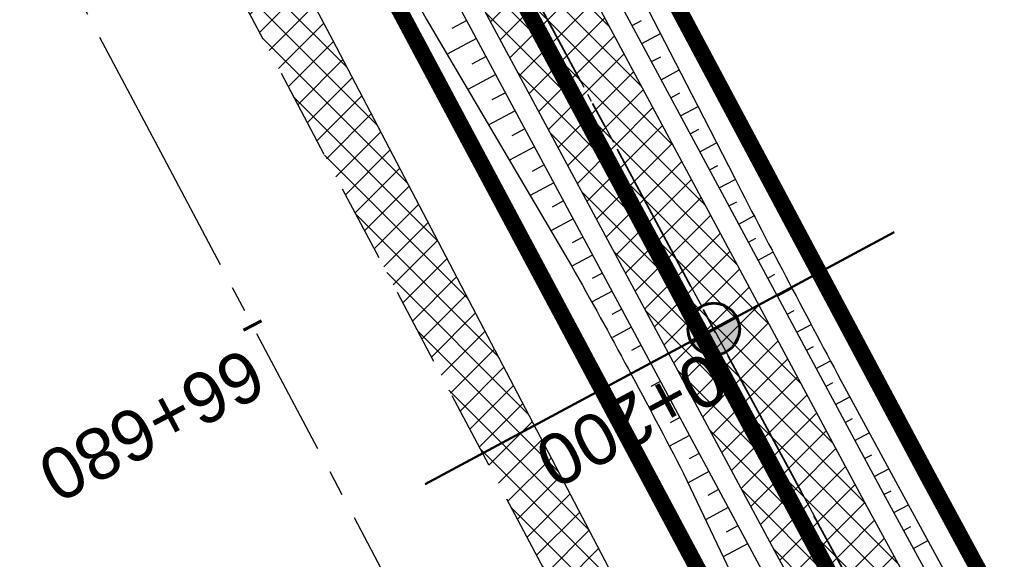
# Model space of a CAD drawing. Header units: metres. Extents: x 7529682 to 7533711, y 5721195 to 5727842.
# Tile 219 of 232: x 7529793 to 7529817, y 5727615 to 5727628. Entities that reach past the tile are written whole.
import ezdxf

# ---------------------------------------------------------------- set-up
doc = ezdxf.new("R2010")
doc.units = ezdxf.units.M
for name, pattern in [('817-dzialki-09-05-04$0$HIDDEN', [0.375, 0.25, -0.125]), ('ACAD_ISO05W100', [33, 24, -3, 0, -3, 0, -3]), ('CENTER', [50.800000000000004, 31.75, -6.35, 6.35, -6.35]), ('CENTER2', [28.575000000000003, 19.05, -3.175, 3.175, -3.175]), ('HIDDEN', [9.524999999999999, 6.35, -3.175])]:
    doc.linetypes.add(name, pattern=pattern)
for name, color, linetype in [('C-DROGI-SYTUACJA', 7, 'Continuous'), ('C-DROGI-SYTUACJA-ETYKIETY', 7, 'Continuous'), ('D-hatch-pobocza', 131, 'Continuous'), ('D-pobocza', 60, 'Continuous'), ('D-rowy', 160, 'Continuous'), ('D-skarpa', 2, 'Continuous'), ('D-skarpa-kreskowanie', 2, 'Continuous')]:
    doc.layers.add(name, color=color, linetype=linetype)
for name, color, linetype, lineweight, true_color in [('D-hatch-ciag-pieszo-rowerowy', 7, 'Continuous', 13, 0xff9f80), ('D-LR-etap-III', 7, '817-dzialki-09-05-04$0$HIDDEN', 50, 0x00008f), ('D-przekroje-pop', 7, 'Continuous', 50, 0x000099)]:
    doc.layers.add(name, color=color, linetype=linetype, lineweight=lineweight, true_color=true_color)
for name, color, linetype, lineweight in [('D-krawędzie', 3, 'Continuous', 30), ('D-obrzeża', 2, 'Continuous', 30), ('D-oś', 10, 'CENTER', 30), ('D-pas-drogowy', 7, 'ACAD_ISO05W100', 50)]:
    doc.layers.add(name, color=color, linetype=linetype, lineweight=lineweight)
doc.layers.add('poprzeczki', color=7, linetype='Continuous', true_color=0x0000c7)
doc.styles.get("Standard").update_dxf_attribs({"font": 'arial.ttf'})
pattern_1 = [(45, (0, 0), (-0.3367596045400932, 0.3367596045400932), []), (135, (0, 0), (-0.3367596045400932, -0.3367596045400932), [])]

# ---------------------------------------------------------------- blocks, each defined once
blk = doc.blocks.new('AeccTickLine')
at = {"color": 0, "linetype": 'ByBlock', "lineweight": -2}
blk.add_line((0, 1), (-3.673819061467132e-16, -1), dxfattribs=at)
blk = doc.blocks.new('kilometraz')
at = {"linetype": 'ByBlock', "lineweight": -2}
blk.add_hatch(color=0, dxfattribs=at).paths.add_polyline_path([(0, -0.28125, 0.4142135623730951), (0.28125, 0, 0.4142135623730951), (0, 0.28125)])
at = {"color": 0, "linetype": 'ByBlock', "lineweight": -2}
blk.add_line((0, 0.28125), (0, -0.28125), dxfattribs=at)
blk.add_circle((0, 0), 0.28125, dxfattribs=at)

msp = doc.modelspace()

# ---------------------------------------------------------------- hatches: boundary and pattern name
at = {"layer": 'D-hatch-ciag-pieszo-rowerowy'}
h = msp.add_hatch(dxfattribs=at)
h.set_pattern_fill('ANSI37', color=256, scale=0.15, style=0)
h.set_pattern_definition(pattern_1)
edge = h.paths.add_edge_path()
edge.add_line((7529794.958380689, 5727650.502753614), (7529776.018862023, 5727686.408104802))
edge.add_line((7529776.018862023, 5727686.408104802), (7529748.844146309, 5727737.804834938))
edge.add_line((7529748.844146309, 5727737.804834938), (7529744.118206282, 5727746.74085977))
edge.add_arc((7529726.438443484, 5727737.390673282), 19.99999999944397, 27.87274248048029, 44.29653356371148)
edge.add_line((7529740.753143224, 5727751.358112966), (7529739.549339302, 5727752.591845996))
edge.add_arc((7529753.864039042, 5727766.559285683), 20.00000000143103, 207.9018329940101, 224.2965335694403, ccw=False)
edge.add_line((7529736.189025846, 5727757.200123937), (7529717.234917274, 5727792.995436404))
edge.add_line((7529717.234917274, 5727792.995436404), (7529715.008102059, 5727791.858474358))
edge.add_line((7529715.008102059, 5727791.858474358), (7529734.148178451, 5727755.711956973))
edge.add_arc((7529751.823191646, 5727765.071118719), 20.00000000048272, 207.9018329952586, 224.2965335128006)
edge.add_line((7529737.508491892, 5727751.103679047), (7529738.711843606, 5727749.870409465))
edge.add_arc((7529724.397143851, 5727735.902969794), 20.00000000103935, 27.872755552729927, 44.29653350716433, ccw=False)
edge.add_line((7529742.076904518, 5727745.253160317), (7529746.632590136, 5727736.639065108))
edge.add_line((7529746.632590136, 5727736.639065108), (7529773.807632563, 5727685.241715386))
edge.add_line((7529773.807632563, 5727685.241715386), (7529792.751453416, 5727649.32820815))
edge.add_line((7529792.751453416, 5727649.32820815), (7529811.280610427, 5727614.820112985))
edge.add_line((7529811.280610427, 5727614.820112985), (7529836.65722672, 5727568.297035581))
edge.add_line((7529836.65722672, 5727568.297035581), (7529856.555421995, 5727531.254685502))
edge.add_line((7529856.555421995, 5727531.254685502), (7529859.535583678, 5727525.636840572))
edge.add_line((7529859.535583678, 5727525.636840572), (7529862.564623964, 5727525.261605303))
edge.add_line((7529862.564623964, 5727525.261605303), (7529858.760863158, 5727532.432000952))
edge.add_line((7529858.760863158, 5727532.432000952), (7529838.855794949, 5727569.487145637))
edge.add_line((7529838.855794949, 5727569.487145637), (7529813.479282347, 5727616.010032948))
edge.add_line((7529813.479282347, 5727616.010032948), (7529794.958380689, 5727650.502753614))
at = {"layer": 'D-hatch-pobocza'}
h = msp.add_hatch(dxfattribs=at)
h.set_pattern_fill('ANSI37', color=256, scale=0.15, style=0)
h.set_pattern_definition(pattern_1)
h.paths.add_polyline_path([(7529905.34, 5727429.09), (7529892.28, 5727453.58), (7529881.53, 5727473.69), (7529872.269999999, 5727491.4), (7529857.46, 5727519.14), (7529841.38, 5727549.79), (7529827.75, 5727575.78), (7529816.4, 5727596.89), (7529800.429999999, 5727627.4), (7529788.07, 5727650.98), (7529775.849999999, 5727673.83), (7529761.3, 5727701.31), (7529749.889999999, 5727722.83), (7529745.5, 5727731.66), (7529738.971069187, 5727744.084810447), (7529737.464618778, 5727743.315650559), (7529742.212649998, 5727734.301517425), (7529762.326041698, 5727696.273621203), (7529777.784920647, 5727667.006134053), (7529799.321516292, 5727626.300085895), (7529822.193292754, 5727583.155579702), (7529846.923978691, 5727536.347271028), (7529864.751945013, 5727502.662709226), (7529900.458527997, 5727434.964956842), (7529935.352393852, 5727369.308325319), (7529971.475882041, 5727300.786382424), (7529988.360755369, 5727268.841161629), (7529990.28, 5727268.6), (7529990.329092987, 5727268.617154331), (7529981.66, 5727284.96), (7529968.42, 5727309.6), (7529956.4, 5727332.85), (7529943.519999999, 5727357.04), (7529932.32, 5727378.32), (7529916.679999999, 5727408.01)])

# ---------------------------------------------------------------- linework, layer by layer
at = {"layer": 'C-DROGI-SYTUACJA', "color": 10, "linetype": 'CENTER2', "lineweight": 35, "ltscale": 0.2}
msp.add_lwpolyline([(7529714.300950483, 5727795.86512735), (7529735.168602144, 5727756.456040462, 0.0716576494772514), (7529738.528915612, 5727751.847762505), (7529739.732493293, 5727750.61426134, -0.07178523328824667), (7529743.097556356, 5727745.997008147), (7529747.739097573, 5727737.220568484), (7529774.913247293, 5727685.824910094), (7529793.854917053, 5727649.915480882), (7529812.379946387, 5727615.415072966), (7529837.756510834, 5727568.892090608), (7529857.658142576, 5727531.843343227), (7529878.789810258, 5727492.00844673), (7529902.589214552, 5727447.335245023), (7529918.538129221, 5727417.134982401), (7529944.280776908, 5727366.741167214), (7529969.685147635, 5727318.814528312), (7529986.230028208, 5727287.312368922), (7529994.784814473, 5727271.452278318), (7530014.918624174, 5727233.117987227)], format="xyb", dxfattribs=at)
at = {"layer": 'D-krawędzie', "linetype": 'HIDDEN', "ltscale": 0.3}
msp.add_lwpolyline([(7529737.464618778, 5727743.315650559), (7529742.212649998, 5727734.301517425), (7529762.326041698, 5727696.273621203), (7529777.784920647, 5727667.006134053), (7529799.321516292, 5727626.300085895), (7529822.193292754, 5727583.155579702), (7529846.923978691, 5727536.347271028), (7529864.751945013, 5727502.662709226), (7529900.458527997, 5727434.964956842), (7529935.352393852, 5727369.308325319), (7529971.475882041, 5727300.786382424), (7530006.701701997, 5727234.141132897)], dxfattribs=at)
at = {"layer": 'D-LR-etap-III', "ltscale": 10, "flags": 128}
msp.add_lwpolyline([(7531750.474471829, 5723895.103125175, 0.4, 0.4, 0), (7531750.505, 5723895.13, 0.4, 0.4, 0), (7531682.71, 5724022.92, 0.4, 0.4, 0), (7531619.177023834, 5724147.203692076, 0.4, 0.4, 0), (7531592.308960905, 5724198.48863389, 0.4, 0.4, 0), (7531553.263875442, 5724272.918564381, 0.4, 0.4, 0), (7531504.019999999, 5724366.79, 0.4, 0.4, 0), (7531482.09, 5724407.62, 0.4, 0.4, 0), (7531412.350402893, 5724541.182759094, 0.4, 0.4, 0), (7531388.463669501, 5724586.929768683, 0.4, 0.4, 0), (7531345.12, 5724669.94, 0.4, 0.4, 0), (7531127.66, 5725081.67, 0.4, 0.4, 0), (7531059.253139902, 5725211.040795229, 0.4, 0.4, 0), (7531008.007244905, 5725307.953830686, 0.4, 0.4, 0), (7530964.181635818, 5725390.835555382, 0.4, 0.4, 0), (7530914.557354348, 5725484.683561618, 0.4, 0.4, 0), (7530865.243241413, 5725577.493975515, 0.4, 0.4, 0), (7530840.085257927, 5725624.058651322, 0.4, 0.4, 0), (7530802.559525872, 5725694.924584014, 0.4, 0.4, 0), (7530755.54, 5725787.51, 0.4, 0.4, 0), (7530708.717810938, 5725876.303221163, 0.4, 0.4, 0), (7530695.12, 5725902.09, 0.4, 0.4, 0), (7530642.91397006, 5726001.07839487, 0.4, 0.4, 0), (7530634.934723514, 5726016.146615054, 0.4, 0.4, 0), (7530610.820000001, 5726061.929999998, 0.4, 0.4, 0), (7530610.820000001, 5726061.929999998, 0.4, 0.4, 0), (7530607.21, 5726063.51, 0.4, 0.4, 0), (7530597.42, 5726080.68, 0.4, 0.4, 0), (7530591.16, 5726088.44, 0.4, 0.4, 0), (7530581.28, 5726107.21, 0.4, 0.4, 0), (7530571.29, 5726130.56, 0.4, 0.4, 0), (7530549.554994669, 5726171.527317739, 0.4, 0.4, 0), (7530531.014309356, 5726206.473807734, 0.4, 0.4, 0), (7530516.461208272, 5726236.016618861, 0.4, 0.4, 0), (7530500.798929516, 5726266.141265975, 0.4, 0.4, 0), (7530491.349999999, 5726283.94, 0.4, 0.4, 0), (7530482.4, 5726303.41, 0.4, 0.4, 0), (7530482.4, 5726303.41, 0.4, 0.4, 0), (7530450.41, 5726357.28, 0.4, 0.4, 0), (7530397.759396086, 5726458.499907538, 0.4, 0.4, 0), (7530334.707815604, 5726583.664702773, 0.4, 0.4, 0), (7530303.939274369, 5726645.167943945, 0.4, 0.4, 0), (7530300.509779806, 5726651.777515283, 0.4, 0.4, 0), (7530289.213532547, 5726671.966724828, 0.4, 0.4, 0), (7530281.54, 5726685.57, 0.4, 0.4, 0), (7530261.37085633, 5726724.163374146, 0.4, 0.4, 0), (7530254.03, 5726738.21, 0.4, 0.4, 0), (7530197.219999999, 5726845.06, 0.4, 0.4, 0), (7530194.71, 5726849.15, 0.4, 0.4, 0), (7530195.92, 5726850.75, 0.4, 0.4, 0), (7530170.546669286, 5726892.961489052, 0.4, 0.4, 0), (7530143.174718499, 5726945.065838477, 0.4, 0.4, 0), (7530105.059999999, 5727018.32, 0.4, 0.4, 0), (7530100.059999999, 5727027.16, 0.4, 0.4, 0), (7530062.318670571, 5727099.625398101, 0.4, 0.4, 0), (7530015.378537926, 5727189.420463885, 0.4, 0.4, 0), (7529983.207960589, 5727250.206596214, 0.4, 0.4, 0), (7529953.284293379, 5727306.74720398, 0.4, 0.4, 0), (7529900.67053443, 5727406.15903814, 0.4, 0.4, 0), (7529890.630239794, 5727425.131178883, 0.4, 0.4, 0), (7529875.155383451, 5727454.426350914, 0.4, 0.4, 0), (7529857.560096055, 5727487.787346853, 0.4, 0.4, 0), (7529835.194401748, 5727530.19312405, 0.4, 0.4, 0), (7529811.740544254, 5727574.662079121, 0.4, 0.4, 0), (7529792.101859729, 5727611.922638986, 0.4, 0.4, 0), (7529768.066117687, 5727657.469613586, 0.4, 0.4, 0), (7529755.210566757, 5727682.131373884, 0.4, 0.4, 0), (7529753.309999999, 5727681.13, 0.4, 0.4, 0), (7529739.21, 5727707.77, 0.4, 0.4, 0), (7529735.394745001, 5727711.251990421, 0.4, 0.4, 0), (7529725.42, 5727730.2, 0.4, 0.4, 0), (7529723.55, 5727729.88, 0.4, 0.4, 0), (7529695.566668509, 5727782.932080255, 0.4, 0.4, 0), (7529717.67971874, 5727794.024357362, 0.4, 0.4, 0), (7529736.274870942, 5727758.647400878, 0.4, 0.4, 0), (7529736.274870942, 5727758.647400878, 0.4, 0.4, 0), (7529744.511003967, 5727750.406106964, 0.4, 0.4, 0), (7529744.511003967, 5727750.406106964, 0.4, 0.4, 0), (7529750.282568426, 5727738.549848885, 0.4, 0.4, 0), (7529777.108510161, 5727687.569424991, 0.4, 0.4, 0), (7529796.51537536, 5727651.329932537, 0.4, 0.4, 0), (7529814.937945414, 5727616.793170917, 0.4, 0.4, 0), (7529839.006722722, 5727572.303976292, 0.4, 0.4, 0), (7529860.617626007, 5727532.509108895, 0.4, 0.4, 0), (7529882.348967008, 5727491.504261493, 0.4, 0.4, 0), (7529904.865139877, 5727449.096370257, 0.4, 0.4, 0), (7529920.747384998, 5727418.884773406, 0.4, 0.4, 0), (7529946.676504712, 5727368.547487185, 0.4, 0.4, 0), (7529972.024701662, 5727320.573310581, 0.4, 0.4, 0), (7529987.740014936, 5727290.153392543, 0.4, 0.4, 0), (7529996.497385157, 5727273.661630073, 0.4, 0.4, 0), (7530017.541471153, 5727234.202689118, 0.4, 0.4, 0), (7530033.053657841, 5727204.864166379, 0.4, 0.4, 0), (7530051.622983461, 5727170.222745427, 0.4, 0.4, 0), (7530069.276612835, 5727137.015751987, 0.4, 0.4, 0), (7530089.385386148, 5727097.533639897, 0.4, 0.4, 0), (7530109.712512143, 5727060.746615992, 0.4, 0.4, 0), (7530136.769722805, 5727011.640131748, 0.4, 0.4, 0), (7530162.446686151, 5726962.743777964, 0.4, 0.4, 0), (7530187.674104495, 5726916.992101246, 0.4, 0.4, 0), (7530207.820739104, 5726879.335323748, 0.4, 0.4, 0), (7530230.625609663, 5726834.518686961, 0.4, 0.4, 0), (7530262.288093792, 5726776.61832811, 0.4, 0.4, 0), (7530277.509672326, 5726760.213143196, 0.4, 0.4, 0), (7530286.036865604, 5726744.106684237, 0.4, 0.4, 0), (7530288.097472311, 5726735.884066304, 0.4, 0.4, 0), (7530290.393870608, 5726725.046963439, 0.4, 0.4, 0), (7530296.17664807, 5726713.582980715, 0.4, 0.4, 0), (7530302.726195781, 5726701.18226779, 0.4, 0.4, 0), (7530325.685047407, 5726657.466383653, 0.4, 0.4, 0), (7530343.243978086, 5726623.648592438, 0.4, 0.4, 0), (7530360.229820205, 5726591.746871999, 0.4, 0.4, 0), (7530383.20855044, 5726548.059469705, 0.4, 0.4, 0), (7530406.017875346, 5726503.605514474, 0.4, 0.4, 0), (7530427.464919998, 5726462.620289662, 0.4, 0.4, 0), (7530447.9278544, 5726424.388014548, 0.4, 0.4, 0), (7530471.126878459, 5726379.920667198, 0.4, 0.4, 0), (7530490.501003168, 5726343.033350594, 0.4, 0.4, 0), (7530509.499458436, 5726306.733076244, 0.4, 0.4, 0), (7530529.890269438, 5726267.244072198, 0.4, 0.4, 0), (7530543.852446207, 5726238.990319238, 0.4, 0.4, 0), (7530554.808897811, 5726218.943990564, 0.4, 0.4, 0), (7530559.027108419, 5726212.223286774, 0.4, 0.4, 0), (7530563.060988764, 5726206.409670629, 0.4, 0.4, 0), (7530566.93354971, 5726200.463543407, 0.4, 0.4, 0), (7530569.771022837, 5726194.901501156, 0.4, 0.4, 0), (7530571.47319415, 5726191.282350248, 0.4, 0.4, 0), (7530572.839142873, 5726188.024533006, 0.4, 0.4, 0), (7530575.295071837, 5726182.034664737, 0.4, 0.4, 0), (7530579.736851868, 5726173.306070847, 0.4, 0.4, 0), (7530583.3, 5726167.41, 0.4, 0.4, 0), (7530593.4, 5726163.33, 0.4, 0.4, 0), (7530598.618375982, 5726155.264489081, 0.4, 0.4, 0), (7530608.258304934, 5726140.497132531, 0.4, 0.4, 0), (7530603.269999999, 5726136.83, 0.4, 0.4, 0), (7530606.53, 5726131.84, 0.4, 0.4, 0), (7530604.239057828, 5726124.21679044, 0.4, 0.4, 0), (7530605.847136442, 5726121.630127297, 0.4, 0.4, 0), (7530608.971611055, 5726116.164124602, 0.4, 0.4, 0), (7530618.114293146, 5726097.791111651, 0.4, 0.4, 0), (7530651.213125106, 5726034.959524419, 0.4, 0.4, 0), (7530670.243741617, 5725998.61095082, 0.4, 0.4, 0), (7530698.075474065, 5725945.952624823, 0.4, 0.4, 0), (7530716.505955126, 5725911.3051464, 0.4, 0.4, 0), (7530735.223454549, 5725875.667401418, 0.4, 0.4, 0), (7530752.504235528, 5725842.154920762, 0.4, 0.4, 0), (7530778.310652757, 5725793.501254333, 0.4, 0.4, 0), (7530797.499961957, 5725756.381811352, 0.4, 0.4, 0), (7530812.518974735, 5725728.28874362, 0.4, 0.4, 0), (7530820.039295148, 5725713.160404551, 0.4, 0.4, 0), (7530822.422446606, 5725710.193574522, 0.4, 0.4, 0), (7530833.154893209, 5725688.800634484, 0.4, 0.4, 0), (7530849.629354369, 5725656.158601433, 0.4, 0.4, 0), (7530867.98290276, 5725621.963939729, 0.4, 0.4, 0), (7530872.629809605, 5725612.88760475, 0.4, 0.4, 0), (7530880.354488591, 5725597.594500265, 0.4, 0.4, 0), (7530883.839446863, 5725593.389159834, 0.4, 0.4, 0), (7530891.782113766, 5725587.763349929, 0.4, 0.4, 0), (7530895.038670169, 5725584.280746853, 0.4, 0.4, 0), (7530897.033644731, 5725580.941110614, 0.4, 0.4, 0), (7530900.951646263, 5725579.945856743, 0.4, 0.4, 0), (7530904.80970798, 5725571.977328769, 0.4, 0.4, 0), (7530903.682362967, 5725568.566434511, 0.4, 0.4, 0), (7530908.900614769, 5725558.844845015, 0.4, 0.4, 0), (7530910.252030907, 5725545.671606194, 0.4, 0.4, 0), (7530912.872986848, 5725538.645543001, 0.4, 0.4, 0), (7530945.278171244, 5725478.464284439, 0.4, 0.4, 0), (7530959.692318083, 5725450.24628822, 0.4, 0.4, 0), (7531002.82670893, 5725368.192370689, 0.4, 0.4, 0), (7531044.703532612, 5725290.314293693, 0.4, 0.4, 0), (7531064.098839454, 5725253.212562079, 0.4, 0.4, 0), (7531083.010253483, 5725216.677517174, 0.4, 0.4, 0), (7531113.013137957, 5725158.465613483, 0.4, 0.4, 0), (7531137.364304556, 5725113.07076138, 0.4, 0.4, 0), (7531150.830830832, 5725086.711759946, 0.4, 0.4, 0), (7531159.745663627, 5725076.640848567, 0.4, 0.4, 0), (7531166.309999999, 5725074.58, 0.4, 0.4, 0), (7531172.29, 5725062.58, 0.4, 0.4, 0), (7531170.589828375, 5725055.605912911, 0.4, 0.4, 0), (7531173.732823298, 5725044.080706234, 0.4, 0.4, 0), (7531215.342008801, 5724964.859648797, 0.4, 0.4, 0), (7531238.054496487, 5724921.684649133, 0.4, 0.4, 0), (7531262.389821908, 5724875.282876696, 0.4, 0.4, 0), (7531295.587160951, 5724811.265731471, 0.4, 0.4, 0), (7531348.487908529, 5724712.362812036, 0.4, 0.4, 0), (7531363.740817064, 5724682.68394264, 0.4, 0.4, 0), (7531366.986905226, 5724675.865317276, 0.4, 0.4, 0), (7531382.541261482, 5724646.110625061, 0.4, 0.4, 0), (7531401.299165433, 5724610.874551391, 0.4, 0.4, 0), (7531428.964837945, 5724558.862274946, 0.4, 0.4, 0), (7531449.111202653, 5724520.397801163, 0.4, 0.4, 0), (7531477.292992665, 5724465.831467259, 0.4, 0.4, 0), (7531500.996290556, 5724421.112506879, 0.4, 0.4, 0), (7531512.121834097, 5724400.549045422, 0.4, 0.4, 0), (7531513.78163794, 5724396.757451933, 0.4, 0.4, 0), (7531526.32, 5724379.39, 0.4, 0.4, 0), (7531566.783642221, 5724302.73628205, 0.4, 0.4, 0), (7531578.579156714, 5724282.774819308, 0.4, 0.4, 0), (7531584.232619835, 5724273.111246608, 0.4, 0.4, 0), (7531590.109283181, 5724263.508189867, 0.4, 0.4, 0), (7531593.027899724, 5724258.771479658, 0.4, 0.4, 0), (7531595.711841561, 5724254.226824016, 0.4, 0.4, 0), (7531601.659976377, 5724243.898197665, 0.4, 0.4, 0), (7531606.097733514, 5724235.986407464, 0.4, 0.4, 0), (7531609.382207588, 5724230.799061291, 0.4, 0.4, 0), (7531611.580260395, 5724227.671180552, 0.4, 0.4, 0), (7531612.707802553, 5724225.86410867, 0.4, 0.4, 0), (7531618.665224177, 5724214.480919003, 0.4, 0.4, 0), (7531619.885522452, 5724212.333950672, 0.4, 0.4, 0), (7531620.931818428, 5724210.787064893, 0.4, 0.4, 0), (7531623.518605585, 5724207.111542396, 0.4, 0.4, 0), (7531626.143926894, 5724203.61306897, 0.4, 0.4, 0), (7531632.022984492, 5724196.485954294, 0.4, 0.4, 0), (7531653.949089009, 5724152.617641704, 0.4, 0.4, 0), (7531656.750690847, 5724143.103797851, 0.4, 0.4, 0), (7531659.61440691, 5724133.254504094, 0.4, 0.4, 0), (7531661.627147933, 5724128.646047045, 0.4, 0.4, 0.01093811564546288), (7531674.314987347, 5724101.43546424, 0.4, 0.4, 0), (7531685.137626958, 5724081.408252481, 0.4, 0.4, 0), (7531692.159945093, 5724066.277333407, 0.4, 0.4, 0), (7531699.662164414, 5724051.388120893, 0.4, 0.4, 0), (7531704.480624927, 5724040.808561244, 0.4, 0.4, 0), (7531704.480624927, 5724040.808561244, 0.4, 0.4, 0), (7531704.401251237, 5724037.368913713, 0.4, 0.4, 0), (7531720.383609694, 5724003.441317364, 0.4, 0.4, 0), (7531728.79890528, 5723986.206298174, 0.4, 0.4, 0), (7531733.237926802, 5723977.192631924, 0.4, 0.4, 0), (7531736.750027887, 5723969.505210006, 0.4, 0.4, 0), (7531737.336143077, 5723968.518916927, 0.4, 0.4, 0), (7531738.285051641, 5723967.699360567, 0.4, 0.4, 0), (7531742.180915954, 5723962.346428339, 0.4, 0.4, 0), (7531744.286141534, 5723958.615526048, 0.4, 0.4, 0), (7531755.393260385, 5723944.192617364, 0.4, 0.4, 0), (7531758.69, 5723936.76, 0.4, 0.4, 0), (7531780.08, 5723929.25, 0.4, 0.4, 0), (7531792.611989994, 5723906.337708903, 0.4, 0.4, 0), (7531792.611989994, 5723906.337708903, 0.4, 0.4, 0), (7531756.962094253, 5723883.055323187, 0.4, 0.4, 0), (7531750.46, 5723895.130000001, 0.4, 0.4, 0), (7531750.46, 5723895.130000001, 0, 0, 0)], format="xyseb", dxfattribs=at)
at = {"layer": 'D-obrzeża'}
for points in [[(7529996.407793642, 5727271.050427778), (7529995.888253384, 5727272.039619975), (7529987.333471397, 5727287.899702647), (7529970.790697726, 5727319.397850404), (7529945.389643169, 5727367.318233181), (7529919.647431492, 5727417.711194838), (7529903.693489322, 5727447.920977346), (7529879.893539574, 5727492.595202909), (7529858.760863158, 5727532.432000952), (7529838.855794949, 5727569.487145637), (7529813.479282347, 5727616.010032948), (7529794.958380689, 5727650.502753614), (7529776.018862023, 5727686.408104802), (7529748.844146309, 5727737.804834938), (7529744.118204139, 5727746.740863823, 0.071785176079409), (7529740.753143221, 5727751.358112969), (7529739.549339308, 5727752.591845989, -0.07165764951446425), (7529736.189025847, 5727757.200123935), (7529717.234917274, 5727792.995436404)], [(7530013.813315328, 5727232.534205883), (7529993.681375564, 5727270.864936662), (7529985.12658502, 5727286.725035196), (7529968.579597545, 5727318.231206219), (7529943.171910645, 5727366.164101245), (7529917.428826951, 5727416.558769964), (7529901.484939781, 5727446.749512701), (7529877.686080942, 5727491.421690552), (7529856.555421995, 5727531.254685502), (7529836.65722672, 5727568.297035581), (7529811.280610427, 5727614.820112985), (7529792.751453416, 5727649.32820815), (7529773.807632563, 5727685.241715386), (7529746.632590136, 5727736.639065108), (7529746.632590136, 5727736.639065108), (7529742.076904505, 5727745.253160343, 0.07178517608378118), (7529738.711843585, 5727749.870409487), (7529737.508491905, 5727751.103679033, -0.07165764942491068), (7529734.14817845, 5727755.711956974), (7529715.008102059, 5727791.858474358)]]:
    msp.add_lwpolyline(points, format="xyb", dxfattribs=at)
at = {"layer": 'D-oś', "ltscale": 0.1}
msp.add_lwpolyline([(7530003.607351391, 5727232.505591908), (7529968.380651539, 5727299.152506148), (7529932.259012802, 5727367.670940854), (7529897.365313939, 5727433.327258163), (7529861.65733063, 5727501.027665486), (7529843.82935013, 5727534.712256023), (7529819.099801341, 5727581.518412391), (7529796.227829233, 5727624.663290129), (7529774.690104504, 5727665.371474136), (7529759.232144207, 5727694.637223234), (7529739.11997146, 5727732.662816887), (7529700.238234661, 5727806.043346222)], dxfattribs=at)
at = {"layer": 'D-oś', "ltscale": 0.03}
msp.add_lwpolyline([(7529714.300950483, 5727795.86512735), (7529735.168602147, 5727756.456040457, 0.07165764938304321), (7529738.5289156, 5727751.847762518), (7529739.732493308, 5727750.614261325, -0.07178523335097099), (7529743.097556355, 5727745.99700815), (7529747.739097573, 5727737.220568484), (7529774.913247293, 5727685.824910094), (7529793.854917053, 5727649.915480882), (7529812.379946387, 5727615.415072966), (7529837.756510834, 5727568.892090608), (7529857.658142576, 5727531.843343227), (7529878.789810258, 5727492.00844673), (7529902.589214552, 5727447.335245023), (7529918.538129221, 5727417.134982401), (7529944.280776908, 5727366.741167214), (7529969.685147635, 5727318.814528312), (7529986.230028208, 5727287.312368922), (7529994.784814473, 5727271.452278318), (7530014.918624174, 5727233.117987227)], format="xyb", dxfattribs=at)
at = {"layer": 'D-pas-drogowy', "ltscale": 0.2, "flags": 128}
msp.add_lwpolyline([(7531633.018560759, 5724182.834272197, 0.4, 0.4, 0), (7531617.558899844, 5724211.608162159, 0.4, 0.4, 0), (7531566.783642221, 5724302.73628205, 0.4, 0.4, 0), (7531538.419082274, 5724356.469679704, 0.4, 0.4, 0), (7531526.32, 5724379.39, 0.4, 0.4, 0), (7531516.102085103, 5724393.607319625, 0.4, 0.4, 0.001485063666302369), (7531513.78037409, 5724396.837773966, 0.4, 0.4, 0), (7531501.87, 5724413.41, 0.4, 0.4, 0), (7531474.926107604, 5724464.507896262, 0.4, 0.4, 0), (7531446.200436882, 5724518.992313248, 0.4, 0.4, 0), (7531424.962185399, 5724559.262257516, 0.4, 0.4, 0), (7531398.444460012, 5724609.565801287, 0.4, 0.4, 0), (7531379.647455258, 5724645.216004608, 0.4, 0.4, 0), (7531365.23, 5724672.56, 0.4, 0.4, 0), (7531341.305752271, 5724717.915356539, 0.4, 0.4, 0), (7531312.899996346, 5724771.788898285, 0.4, 0.4, 0), (7531292.590923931, 5724810.306502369, 0.4, 0.4, 0), (7531259.391619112, 5724873.271351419, 0.4, 0.4, 0), (7531233.740401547, 5724921.922582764, 0.4, 0.4, 0), (7531203.072738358, 5724980.092044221, 0.4, 0.4, 0), (7531173.471398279, 5725036.225177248, 0.4, 0.4, 0), (7531168.269999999, 5725046.09, 0.4, 0.4, 0), (7531172.29, 5725062.58, 0.4, 0.4, 0), (7531166.309999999, 5725074.58, 0.4, 0.4, 0), (7531150.32, 5725079.6, 0.4, 0.4, 0), (7531141.5, 5725096.43, 0.4, 0.4, 0), (7531109.311735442, 5725157.814415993, 0.4, 0.4, 0), (7531086.641300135, 5725201.047918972, 0.4, 0.4, 0), (7531059.198258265, 5725253.383662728, 0.4, 0.4, 0), (7531028.206828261, 5725312.48946212, 0.4, 0.4, 0), (7530999.104694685, 5725367.990143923, 0.4, 0.4, 0), (7530956.247527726, 5725449.724815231, 0.4, 0.4, 0), (7530924.397774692, 5725510.463768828, 0.4, 0.4, 0), (7530897.509999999, 5725561.74, 0.4, 0.4, 0), (7530894.46, 5725566.14, 0.4, 0.4, 0), (7530892.16, 5725570.49, 0.4, 0.4, 0), (7530869.362688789, 5725613.307018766, 0.4, 0.4, 0), (7530861.693971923, 5725627.704613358, 0.4, 0.4, 0), (7530852.74, 5725644.52, 0.4, 0.4, 0), (7530831.509999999, 5725684.2, 0.4, 0.4, 0), (7530811.13, 5725722.52, 0.4, 0.4, 0), (7530792.3476413, 5725757.940652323, 0.4, 0.4, 0), (7530768.03, 5725803.8, 0.4, 0.4, 0), (7530748.768542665, 5725840.178507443, 0.4, 0.4, 0), (7530727.7, 5725879.97, 0.4, 0.4, 0), (7530712.0981582, 5725909.54523909, 0.4, 0.4, 0), (7530693.644105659, 5725944.645156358, 0.4, 0.4, 0), (7530665.702224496, 5725997.538976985, 0.4, 0.4, 0), (7530641.759999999, 5726042.88, 0.4, 0.4, 0), (7530616.5, 5726091.48, 0.4, 0.4, 0), (7530604.628439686, 5726114.319880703, 0.4, 0.4, -0.007762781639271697), (7530602.5, 5726118.43, 0.4, 0.4, 0), (7530603.992037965, 5726123.394821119, 0.4, 0.4, 0), (7530606.53, 5726131.84, 0.4, 0.4, 0), (7530603.269999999, 5726136.83, 0.4, 0.4, 0), (7530593.775620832, 5726151.368713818, 0.4, 0.4, 0), (7530590.202637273, 5726156.84001263, 0.4, 0.4, 0), (7530583.3, 5726167.41, 0.4, 0.4, 0), (7530580.578343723, 5726170.427567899, 0.4, 0.4, 0), (7530575.849999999, 5726175.67, 0.4, 0.4, 0), (7530569.009999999, 5726186.66, 0.4, 0.4, 0), (7530562.555322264, 5726199.189409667, 0.4, 0.4, 0), (7530555.67, 5726211.39, 0.4, 0.4, 0), (7530548.29, 5726224.23, 0.4, 0.4, 0), (7530540.58, 5726237.71, 0.4, 0.4, 0), (7530532.679999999, 5726252.65, 0.4, 0.4, 0), (7530524.059999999, 5726269.35, 0.4, 0.4, 0), (7530502.82, 5726309.91, 0.4, 0.4, 0), (7530488.83, 5726336.63, 0.4, 0.4, 0), (7530466.03, 5726380.16, 0.4, 0.4, 0), (7530438.469999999, 5726432.77, 0.4, 0.4, 0), (7530424.53, 5726459.09, 0.4, 0.4, 0), (7530401.63, 5726502.97, 0.4, 0.4, 0), (7530383.38, 5726538.06, 0.4, 0.4, 0), (7530353.969999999, 5726593.52, 0.4, 0.4, 0), (7530338.469999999, 5726622.74, 0.4, 0.4, 0), (7530322.009999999, 5726653.88, 0.4, 0.4, 0), (7530297.54, 5726700.33, 0.4, 0.4, 0), (7530287.38, 5726719.6, 0.4, 0.4, 0), (7530285.94993921, 5726722.315508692, 0.4, 0.4, 0), (7530280.259999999, 5726733.12, 0.4, 0.4, 0), (7530266.73, 5726758.74, 0.4, 0.4, 0), (7530260.42, 5726770.47, 0.4, 0.4, 0), (7530253.25, 5726783.82, 0.4, 0.4, 0), (7530244.95, 5726799.33, 0.4, 0.4, 0), (7530239.389999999, 5726808.49, 0.4, 0.4, 0), (7530238.29, 5726807.9, 0.4, 0.4, 0), (7530218.11, 5726850.67, 0.4, 0.4, 0), (7530175.906646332, 5726928.168028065, 0.4, 0.4, 0), (7530096.679999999, 5727076.15, 0.4, 0.4, 0), (7530094.679999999, 5727079.89, 0.4, 0.4, 0), (7530064.59693469, 5727135.522637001, 0.4, 0.4, 0), (7530046.730970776, 5727168.8921561, 0.4, 0.4, 0), (7530025.803045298, 5727208.461374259, 0.4, 0.4, 0), (7530012.846501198, 5727232.979315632, 0.4, 0.4, 0), (7529994.15, 5727268.45, 0.4, 0.4, 0), (7529981.670868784, 5727291.93018666, 0.4, 0.4, 0), (7529949.889999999, 5727351.73, 0.4, 0.4, 0), (7529924.75, 5727399.03, 0.4, 0.4, 0), (7529915.515824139, 5727417.099754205, 0.4, 0.4, 0), (7529885.83, 5727475.19, 0.4, 0.4, 0), (7529862.559999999, 5727519.97, 0.4, 0.4, 0), (7529852.984923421, 5727538.191086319, 0.4, 0.4, 0), (7529836.513084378, 5727569.51130111, 0.4, 0.4, 0), (7529815.36890814, 5727609.140983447, 0.4, 0.4, 0), (7529792.795203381, 5727651.247499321, 0.4, 0.4, 0), (7529774.199114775, 5727685.858348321, 0.4, 0.4, 0), (7529746.966026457, 5727736.059440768, 0.4, 0.4, 0), (7529733.92, 5727757.62, 0.4, 0.4, 0), (7529708.607472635, 5727806.388536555, 0.4, 0.4, 0), (7529688.491967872, 5727796.344621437, 0.4, 0.4, 0), (7529723.55, 5727729.88, 0.4, 0.4, 0), (7529725.42, 5727730.2, 0.4, 0.4, 0), (7529735.38, 5727711.28, 0.4, 0.4, 0), (7529739.21, 5727707.77, 0.4, 0.4, 0), (7529753.309999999, 5727681.13, 0.4, 0.4, 0), (7529755.178396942, 5727682.114424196, 0.4, 0.4, 0), (7529792.101859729, 5727611.922638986, 0.4, 0.4, 0), (7529811.740544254, 5727574.662079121, 0.4, 0.4, 0), (7529835.194401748, 5727530.19312405, 0.4, 0.4, 0), (7529857.560096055, 5727487.787346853, 0.4, 0.4, 0), (7529875.155383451, 5727454.426350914, 0.4, 0.4, 0), (7529890.630239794, 5727425.131178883, 0.4, 0.4, 0), (7529900.67053443, 5727406.15903814, 0.4, 0.4, 0), (7529953.284293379, 5727306.74720398, 0.4, 0.4, 0), (7529983.207960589, 5727250.206596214, 0.4, 0.4, 0), (7530015.378537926, 5727189.420463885, 0.4, 0.4, 0), (7530062.318670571, 5727099.625398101, 0.4, 0.4, 0), (7530100.059999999, 5727027.16, 0.4, 0.4, 0), (7530105.059999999, 5727018.32, 0.4, 0.4, 0), (7530143.174718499, 5726945.065838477, 0.4, 0.4, 0), (7530170.546669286, 5726892.961489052, 0.4, 0.4, 0), (7530195.92, 5726850.75, 0.4, 0.4, 0), (7530194.71, 5726849.15, 0.4, 0.4, 0), (7530197.219999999, 5726845.06, 0.4, 0.4, 0), (7530254.03, 5726738.21, 0.4, 0.4, 0), (7530261.37085633, 5726724.163374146, 0.4, 0.4, 0), (7530281.54, 5726685.57, 0.4, 0.4, 0), (7530289.213532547, 5726671.966724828, 0.4, 0.4, 0), (7530300.509779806, 5726651.777515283, 0.4, 0.4, 0), (7530303.939274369, 5726645.167943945, 0.4, 0.4, 0), (7530334.707815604, 5726583.664702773, 0.4, 0.4, 0), (7530397.759396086, 5726458.499907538, 0.4, 0.4, 0), (7530450.41, 5726357.28, 0.4, 0.4, 0), (7530482.4, 5726303.41, 0.4, 0.4, 0), (7530483.687990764, 5726301.003383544, 0.4, 0.4, 0), (7530491.349999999, 5726283.94, 0.4, 0.4, 0), (7530512.67, 5726243.78, 0.4, 0.4, 0), (7530529.429999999, 5726209.46, 0.4, 0.4, 0), (7530571.29, 5726130.56, 0.4, 0.4, 0), (7530581.28, 5726107.21, 0.4, 0.4, 0), (7530591.16, 5726088.44, 0.4, 0.4, 0), (7530597.42, 5726080.68, 0.4, 0.4, 0), (7530607.21, 5726063.51, 0.4, 0.4, 0), (7530610.820000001, 5726061.929999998, 0.4, 0.4, 0), (7530634.934723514, 5726016.146615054, 0.4, 0.4, 0), (7530642.91397006, 5726001.07839487, 0.4, 0.4, 0), (7530695.12, 5725902.09, 0.4, 0.4, 0), (7530708.717810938, 5725876.303221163, 0.4, 0.4, 0), (7530755.54, 5725787.51, 0.4, 0.4, 0), (7530802.559525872, 5725694.924584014, 0.4, 0.4, 0), (7530840.085257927, 5725624.058651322, 0.4, 0.4, 0), (7530865.243241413, 5725577.493975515, 0.4, 0.4, 0), (7530914.557354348, 5725484.683561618, 0.4, 0.4, 0), (7530964.181635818, 5725390.835555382, 0.4, 0.4, 0), (7531008.007244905, 5725307.953830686, 0.4, 0.4, 0), (7531059.253139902, 5725211.040795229, 0.4, 0.4, 0), (7531127.66, 5725081.67, 0.4, 0.4, 0), (7531345.12, 5724669.94, 0.4, 0.4, 0), (7531388.463669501, 5724586.929768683, 0.4, 0.4, 0), (7531412.350402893, 5724541.182759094, 0.4, 0.4, 0), (7531482.09, 5724407.62, 0.4, 0.4, 0), (7531504.019999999, 5724366.79, 0.4, 0.4, 0), (7531519.374444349, 5724337.520497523, 0.4, 0.4, 0), (7531563.748815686, 5724252.931583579, 0.4, 0.4, 0), (7531602.175111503, 5724179.681224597, 0.4, 0.4, 0), (7531619.177023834, 5724147.203692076, 0.4, 0.4, 0), (7531625.038493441, 5724135.63500206, 0.4, 0.4, 0), (7531656.796442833, 5724073.31633882, 0.4, 0.4, 0), (7531675.12, 5724037.36, 0.4, 0.4, 0), (7531682.71, 5724022.92, 0.4, 0.4, 0), (7531705.565196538, 5723979.810545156, 0.4, 0.4, 0), (7531736.605941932, 5723921.261514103, 0.4, 0.4, 0), (7531750.46, 5723895.130000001, 0.4, 0.4, 0), (7531740.769999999, 5723886.56, 0.4, 0.4, 0), (7531732.86, 5723885, 0.4, 0.4, 0), (7531722.179999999, 5723887.77, 0.4, 0.4, 0), (7531729.87, 5723862.17, 0.4, 0.4, 0), (7531742.92, 5723861.93, 0.4, 0.4, 0), (7531763.71, 5723859.52, 0.4, 0.4, 0), (7531768.42, 5723854.12, 0.4, 0.4, 0), (7531787.42, 5723817.97, 0.4, 0.4, 0), (7531795.57, 5723809.82, 0.4, 0.4, 0), (7531816.346897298, 5723819.850397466, 0.4, 0.4, 0), (7531816.346897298, 5723819.850397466, 0.4, 0.4, 0), (7531805.059999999, 5723843.23, 0.4, 0.4, 0), (7531803.61, 5723886.23, 0.4, 0.4, 0), (7531803.61, 5723886.23, 0.4, 0.4, 0), (7531780.08, 5723929.25, 0.4, 0.4, 0), (7531758.69, 5723936.76, 0.4, 0.4, 0), (7531749.3590272, 5723946.412126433, 0.4, 0.4, 0), (7531742.71, 5723953.29, 0.4, 0.4, 0), (7531735.177368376, 5723967.877529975, 0.4, 0.4, 0), (7531722.37, 5723992.68, 0.4, 0.4, 0), (7531705.041669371, 5724030.885563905, 0.4, 0.4, 0), (7531699.469999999, 5724043.17, 0.4, 0.4, 0), (7531692.69, 5724058.11, 0.4, 0.4, 0), (7531679.672010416, 5724084.016803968, 0.4, 0.4, 0), (7531674.55, 5724094.21, 0.4, 0.4, 0), (7531666.633166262, 5724114.002855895, 0.4, 0.4, 0), (7531649, 5724153.82, 0.4, 0.4, 0), (7531641.49, 5724149.34, 0.4, 0.4, 0), (7531626.04, 5724179.34, 0.4, 0.4, 0), (7531633.03, 5724182.84, 0, 0, 0)], format="xyseb", dxfattribs=at)
at = {"layer": 'D-pobocza'}
for points in [[(7529719.961875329, 5727788.913979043), (7529736.630901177, 5727757.434102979, 0.07165764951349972), (7529739.907206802, 5727752.941031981), (7529741.111010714, 5727751.707298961, -0.07178517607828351), (7529744.560198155, 5727746.974618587), (7529749.286140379, 5727738.0385896), (7529776.460881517, 5727686.641811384), (7529795.399766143, 5727650.737662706), (7529813.919016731, 5727616.24801694), (7529839.295508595, 5727569.725167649), (7529859.20195139, 5727532.667464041), (7529880.3350313, 5727492.82990538), (7529904.135199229, 5727448.155270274), (7529920.0911524, 5727417.941679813), (7529945.833189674, 5727367.549059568), (7529971.232917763, 5727319.631179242), (7529987.774848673, 5727288.134636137), (7529996.329628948, 5727272.274556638), (7529996.866410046, 5727271.252538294)], [(7529718.045442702, 5727785.053908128), (7529733.70630312, 5727755.477977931, 0.07165764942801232), (7529737.150624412, 5727750.754493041), (7529738.35397609, 5727749.521223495, -0.07178517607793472), (7529741.634910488, 5727745.019405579), (7529746.19059612, 5727736.405310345), (7529773.365613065, 5727685.00800881), (7529792.310067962, 5727649.093299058), (7529810.840876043, 5727614.582128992), (7529836.217513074, 5727568.059013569), (7529856.114333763, 5727531.019222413), (7529877.244589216, 5727491.18698808), (7529901.043229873, 5727446.515219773), (7529916.985106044, 5727416.328284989), (7529942.728364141, 5727365.933274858), (7529968.137377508, 5727317.997877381), (7529984.685207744, 5727286.490101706), (7529993.24, 5727270.629999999), (7529993.656313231, 5727269.837349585)]]:
    msp.add_lwpolyline(points, format="xyb", dxfattribs=at)
at = {"layer": 'D-pobocza', "linetype": 'ByBlock'}
msp.add_lwpolyline([(7529990.329092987, 5727268.617154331), (7529981.66, 5727284.96), (7529968.42, 5727309.6), (7529956.4, 5727332.85), (7529943.519999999, 5727357.04), (7529932.32, 5727378.32), (7529916.679999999, 5727408.01), (7529905.34, 5727429.09), (7529892.28, 5727453.58), (7529881.53, 5727473.69), (7529872.269999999, 5727491.4), (7529857.46, 5727519.14), (7529841.38, 5727549.79), (7529827.75, 5727575.78), (7529816.4, 5727596.89), (7529800.429999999, 5727627.4), (7529788.07, 5727650.98), (7529775.849999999, 5727673.83), (7529761.3, 5727701.31), (7529749.889999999, 5727722.83), (7529745.5, 5727731.66), (7529738.971069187, 5727744.084810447), (7529737.464618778, 5727743.315650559)], dxfattribs=at)
at = {"layer": 'D-przekroje-pop', "extrusion": (0.4730678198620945, -0.881026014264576, 0), "elevation": -1484071.849888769}
msp.add_lwpolyline([(9343516.126681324, 0), (9343511.12668132, 0), (9343503.126681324, 0)], dxfattribs=at)
at = {"layer": 'D-rowy', "linetype": 'HIDDEN', "ltscale": 0.1, "const_width": 0.4, "flags": 128}
msp.add_lwpolyline([(7530210.965394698, 5726857.16211251), (7530158.808792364, 5726954.519938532), (7530122.464669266, 5727022.753138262), (7530095.922217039, 5727072.858853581), (7530086.314342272, 5727091.113489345), (7530063.160349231, 5727134.708802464), (7530033.596430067, 5727190.758948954), (7530021.340025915, 5727213.675792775), (7530002.618519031, 5727249.035669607), (7529995.395546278, 5727262.502730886), (7529988.788851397, 5727275.205991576), (7529976.334113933, 5727299.005978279), (7529958.125259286, 5727333.487695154), (7529939.362448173, 5727369.129441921), (7529923.146313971, 5727399.734195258), (7529918.218542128, 5727408.984561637), (7529909.126483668, 5727427.527341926), (7529905.375875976, 5727434.673095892), (7529896.191914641, 5727451.151510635), (7529887.55708824, 5727467.230740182), (7529877.124171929, 5727486.656759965), (7529866.165565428, 5727506.778058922), (7529855.760289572, 5727526.176090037), (7529840.706671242, 5727554.897669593), (7529824.517708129, 5727585.588223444), (7529810.515313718, 5727612.292486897), (7529795.682036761, 5727640.076805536), (7529780.37897635, 5727668.689653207), (7529772.315107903, 5727684.077842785), (7529762.635420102, 5727702.446986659), (7529747.00719319, 5727732.117330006), (7529740.675640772, 5727744.953535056)], dxfattribs=at)
at = {"layer": 'D-skarpa', "linetype": 'Continuous'}
for points in [[(7529779.769578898, 5727672.374831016), (7529781.82184267, 5727667.80440473), (7529783.778120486, 5727663.18334733), (7529784.917836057, 5727660.721932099, 0.003927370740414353), (7529786.382326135, 5727657.94446528), (7529788.347353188, 5727654.287619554), (7529790.70547201, 5727649.878527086), (7529791.379696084, 5727648.609840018), (7529793.085400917, 5727645.457806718), (7529795.485811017, 5727641.071508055), (7529800.292566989, 5727632.302097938), (7529802.712275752, 5727627.926161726), (7529806.259082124, 5727621.889464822, -0.009108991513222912), (7529808.99474654, 5727616.822205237), (7529810.216558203, 5727614.253439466)], [(7529785.496349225, 5727669.742650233), (7529787.822961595, 5727665.316938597), (7529789.076518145, 5727662.915572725), (7529789.669108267, 5727661.937498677), (7529790.259958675, 5727660.949453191), (7529790.69239577, 5727660.217960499), (7529792.774307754, 5727656.622769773), (7529795.856644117, 5727650.971361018), (7529797.549696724, 5727647.854914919), (7529799.85921449, 5727643.419811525), (7529802.247624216, 5727639.027069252), (7529804.69419186, 5727634.66555493), (7529807.048498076, 5727630.25450074), (7529809.337360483, 5727625.808306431), (7529810.242729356, 5727624.028488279, 0.003526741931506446), (7529812.922896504, 5727618.931429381), (7529814.279093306, 5727616.434821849), (7529816.378544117, 5727612.579666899)]]:
    msp.add_lwpolyline(points, format="xyb", dxfattribs=at)
at = {"layer": 'D-skarpa-kreskowanie', "linetype": 'Continuous'}
for p, q in [((7529803.700060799, 5727627.880949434, 107.7122925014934), (7529803.33471109, 5727627.684774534, 107.4358209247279)), ((7529807.738578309, 5727627.758263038, 107.8288464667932), (7529807.971637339, 5727627.883404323, 107.6524833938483)), ((7529807.975112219, 5727627.317750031, 107.8255159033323), (7529808.43358261, 5727627.563926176, 107.4785769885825)), ((7529803.936594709, 5727627.440436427, 107.7089619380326), (7529803.222836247, 5727627.057183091, 107.168838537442)), ((7529804.173128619, 5727626.99992342, 107.7056313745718), (7529803.824719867, 5727626.812844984, 107.4419795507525)), ((7529808.211646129, 5727626.877237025, 107.8221853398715), (7529808.43705749, 5727626.998271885, 107.651609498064)), ((7529804.409662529, 5727626.559410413, 107.7023008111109), (7529803.72978598, 5727626.194350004, 107.1878169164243)), ((7529808.448180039, 5727626.436724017, 107.8188547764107), (7529808.891355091, 5727626.674687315, 107.4834903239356)), ((7529804.646196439, 5727626.118897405, 107.6989702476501), (7529804.314728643, 5727625.940915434, 107.4481381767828)), ((7529808.684713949, 5727625.99621101, 107.8155242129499), (7529808.902477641, 5727626.113139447, 107.6507356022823)), ((7529808.921247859, 5727625.555698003, 107.8121936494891), (7529809.34901796, 5727625.785389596, 107.4884866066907)), ((7529804.882730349, 5727625.678384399, 107.6956396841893), (7529804.236735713, 5727625.331516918, 107.2067952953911)), ((7529805.119264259, 5727625.237871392, 107.6923091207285), (7529804.804737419, 5727625.068985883, 107.4542968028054)), ((7529809.15778177, 5727625.115184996, 107.8088630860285), (7529809.366776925, 5727625.227405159, 107.6507099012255)), ((7529809.39431568, 5727624.674671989, 107.8055325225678), (7529809.8025262, 5727624.893861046, 107.4966268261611)), ((7529805.355798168, 5727624.797358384, 107.6889785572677), (7529804.743685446, 5727624.468683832, 107.2257736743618)), ((7529805.592332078, 5727624.356845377, 107.6856479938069), (7529805.294746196, 5727624.197056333, 107.46045542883)), ((7529809.630849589, 5727624.234158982, 107.8022019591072), (7529809.830064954, 5727624.341127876, 107.6514494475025)), ((7529805.828865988, 5727623.916332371, 107.6823174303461), (7529805.250635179, 5727623.605850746, 107.244752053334)), ((7529809.867383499, 5727623.793645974, 107.7989691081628), (7529810.256155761, 5727624.002397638, 107.5047729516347)), ((7529806.065399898, 5727623.475819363, 107.6789868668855), (7529805.784754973, 5727623.325126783, 107.466614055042)), ((7529810.103917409, 5727623.353132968, 107.797303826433), (7529810.294447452, 5727623.455438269, 107.6531237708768)), ((7529806.301933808, 5727623.035306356, 107.6756563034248), (7529805.757584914, 5727622.74301766, 107.2637304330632)), ((7529810.340451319, 5727622.91261996, 107.7956385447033), (7529810.713799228, 5727623.113089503, 107.5131144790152)), ((7529806.538467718, 5727622.594793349, 107.6723257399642), (7529806.27476375, 5727622.453197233, 107.472772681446)), ((7529810.576985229, 5727622.472106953, 107.7939732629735), (7529810.759803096, 5727622.570271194, 107.6556292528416)), ((7529810.813519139, 5727622.031593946, 107.7924631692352), (7529811.171635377, 5727622.223884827, 107.5214653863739)), ((7529806.775001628, 5727622.154280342, 107.669030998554), (7529806.264419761, 5727621.880122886, 107.2826576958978)), ((7529807.011535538, 5727621.713767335, 107.6673657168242), (7529806.762044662, 5727621.579802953, 107.478568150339)), ((7529811.050053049, 5727621.591080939, 107.7933009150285), (7529811.226808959, 5727621.685990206, 107.6595441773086)), ((7529807.248069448, 5727621.273254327, 107.6657004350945), (7529806.760687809, 5727621.011554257, 107.2968834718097)), ((7529811.286586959, 5727621.150567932, 107.7942997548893), (7529811.635694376, 5727621.338021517, 107.530119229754)), ((7529807.484603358, 5727620.83274132, 107.6640351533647), (7529807.246712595, 5727620.705005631, 107.4840157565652)), ((7529811.523120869, 5727620.710054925, 107.7982710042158), (7529811.697317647, 5727620.803590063, 107.6664508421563)), ((7529807.721137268, 5727620.392228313, 107.6624320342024), (7529807.256756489, 5727620.142878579, 107.3110205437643)), ((7529811.759654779, 5727620.269541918, 107.8022422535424), (7529812.107334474, 5727620.456228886, 107.5391421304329)), ((7529807.957671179, 5727619.951715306, 107.6632697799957), (7529807.727267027, 5727619.827999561, 107.4889157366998)), ((7529811.996188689, 5727619.829028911, 107.806213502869), (7529812.169671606, 5727619.92218074, 107.6749335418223)), ((7529812.232722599, 5727619.388515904, 107.8101847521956), (7529812.578974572, 5727619.574436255, 107.5481650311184)), ((7529808.194205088, 5727619.511202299, 107.6641521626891), (7529807.736809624, 5727619.265603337, 107.3180266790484)), ((7529808.430738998, 5727619.070689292, 107.6681234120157), (7529808.198224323, 5727618.945840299, 107.492172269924)), ((7529812.469256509, 5727618.948002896, 107.8141560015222), (7529812.642025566, 5727619.040771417, 107.6834162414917)), ((7529808.667272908, 5727618.630176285, 107.6720946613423), (7529808.194609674, 5727618.376379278, 107.3144155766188)), ((7529812.705790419, 5727618.50748989, 107.8193706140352), (7529813.052158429, 5727618.693472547, 107.5572630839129)), ((7529808.903806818, 5727618.189663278, 107.6760659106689), (7529808.663658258, 5727618.060715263, 107.4943379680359)), ((7529812.942324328, 5727618.066976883, 107.8256376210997), (7529813.116576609, 5727618.160541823, 107.6937754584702)), ((7529809.140340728, 5727617.749150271, 107.6800371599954), (7529808.652409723, 5727617.487155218, 107.3108044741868)), ((7529813.178858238, 5727617.626463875, 107.8319046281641), (7529813.529499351, 5727617.81474098, 107.5665635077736)), ((7529809.376874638, 5727617.308637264, 107.684008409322), (7529809.129092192, 5727617.175590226, 107.4965036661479)), ((7529813.415392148, 5727617.185950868, 107.8381716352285), (7529813.59178098, 5727617.280663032, 107.7046926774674)), ((7529813.651926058, 5727616.74543786, 107.8444386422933), (7529814.006840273, 5727616.936009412, 107.5758639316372)), ((7529809.613408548, 5727616.868124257, 107.6891376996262), (7529809.103208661, 5727616.594171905, 107.3030534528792)), ((7529809.849942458, 5727616.427611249, 107.6954047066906), (7529809.584085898, 5727616.284859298, 107.4942227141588)), ((7529813.888459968, 5727616.304924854, 107.8507056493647), (7529814.066985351, 5727616.400784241, 107.7156098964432)), ((7529810.086476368, 5727615.987098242, 107.701671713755), (7529809.533250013, 5727615.690042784, 107.2830279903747)), ((7529814.127484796, 5727615.865759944, 107.8569867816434), (7529814.483299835, 5727616.059843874, 107.5867337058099)), ((7529810.323010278, 5727615.546585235, 107.7079387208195), (7529810.035640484, 5727615.39228173, 107.4904769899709)), ((7529814.366917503, 5727615.42681578, 107.8632702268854), (7529814.544674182, 5727615.523775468, 107.7282604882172)), ((7529810.559544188, 5727615.106072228, 107.714205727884), (7529809.963291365, 5727614.785913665, 107.2630025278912)), ((7529814.60635021, 5727614.987871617, 107.8695536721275), (7529814.961561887, 5727615.181626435, 107.5997677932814))]:
    msp.add_line(p, q, dxfattribs=at)

# ---------------------------------------------------------------- block references
at = {"layer": 'C-DROGI-SYTUACJA-ETYKIETY', "color": 2, "linetype": 'Continuous', "lineweight": 60, "xscale": 0.25, "yscale": 0.25, "zscale": 0.25, "rotation": 297.9289670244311}
msp.add_blockref('AeccTickLine', (7529798.469535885, 5727620.434614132), dxfattribs=at)
at = {"layer": 'poprzeczki', "color": 10, "linetype": 'Continuous', "lineweight": 60, "xscale": 2.249999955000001, "yscale": 2.249999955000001, "zscale": 2.249999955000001, "rotation": 298.2336203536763}
msp.add_blockref('kilometraz', (7529809.732631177, 5727620.345346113), dxfattribs=at)

# ---------------------------------------------------------------- texts
at = {"layer": 'C-DROGI-SYTUACJA-ETYKIETY', "color": 2}
for s, rotation, p in [('66+680', 207.9289670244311, (7529798.313853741, 5727619.927649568)), ('0+200', 208.2336203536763, (7529809.579646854, 5727619.837560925))]:
    msp.add_text(s, height=1.25, rotation=rotation, dxfattribs=at).set_placement(p)

doc.saveas('drawing.dxf')
